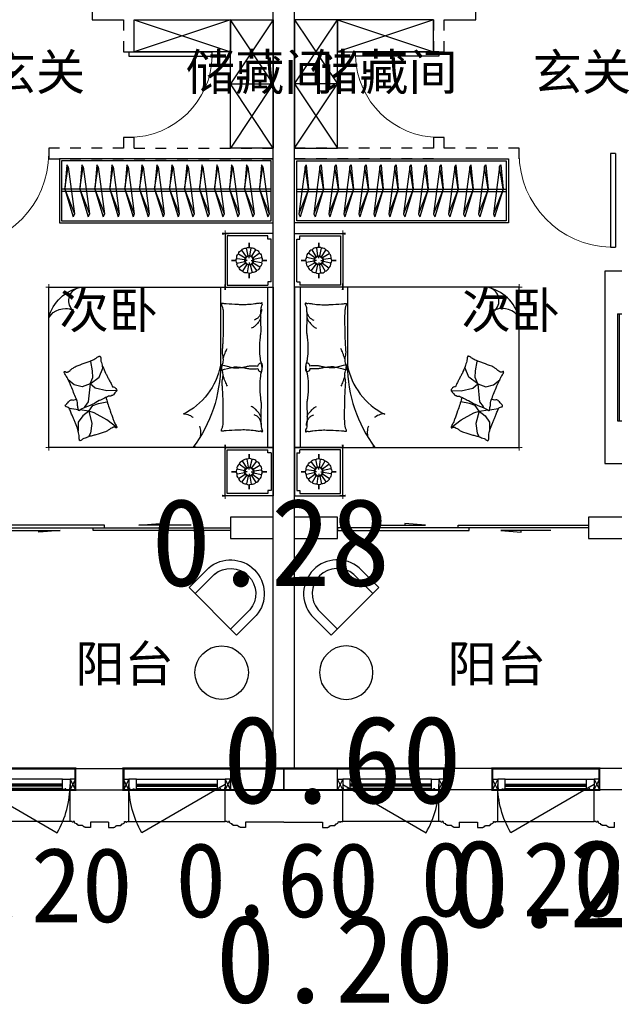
# Model space of a CAD drawing. Header units: millimetres. Extents: x 296296 to 297283, y 219875 to 220035.
# Tile 225 of 256: x 297169.6 to 297175.16, y 220000.78 to 220009.99. Entities that reach past the tile are written whole.
import ezdxf

# ---------------------------------------------------------------- set-up
doc = ezdxf.new("R2010")
doc.units = ezdxf.units.MM
for name, pattern in [('185洋房-中间套（报建版）-旧规$0$DASH', [0.35, 0.25, -0.1]), ('185洋房-中间套（报建版）-旧规$0$洋房户型$0$CONTINOUS', [0]), ('185洋房-中间套（报建版）-旧规$0$洋房户型$0$XU-140-SF-N1$0$DASH', [0.35, 0.25, -0.1]), ('185洋房-边套（报建版）-旧规$0$DASH', [0.35, 0.25, -0.1]), ('185洋房-边套（报建版）-旧规$0$洋房户型$0$CONTINOUS', [0]), ('185洋房-边套（报建版）-旧规$0$洋房户型$0$XU-140-SF-N1$0$DASH', [0.35, 0.25, -0.1]), ('CONTINOUS', [0])]:
    doc.linetypes.add(name, pattern=pattern)
doc.layers.add('$面积结果', color=7, linetype='Continuous')
doc.layers.add('面校面积', color=1, linetype='CONTINOUS', lineweight=0)
doc.layers.add('面积-基底-基底-1', color=11, linetype='Continuous', lineweight=0)
doc.styles.add('dw', font='simhei.ttf')
doc.styles.get("Standard").update_dxf_attribs({"font": 'arial.ttf'})

# ---------------------------------------------------------------- blocks, each defined once
blk = doc.blocks.new('4uyh5uj6kj67j75rykjtuk7tsik76ykj')
at = {"color": 253}
for s, p in [('玄关', (820494, 428000)), ('储藏间', (822357, 428000)), ('储藏间', (823518.8, 428000)), ('玄关', (825601.5, 428000)), ('次卧', (821174.9, 425774.5)), ('次卧', (824935.5, 425774.5)), ('阳台', (821324, 422470.5)), ('阳台', (824805, 422470.5))]:
    blk.add_text(s, height=337.59, dxfattribs=at).set_placement(p)
blk = doc.blocks.new('185洋房-中间套（报建版）-旧规$0$洋房户型$0$0627004614060755559669DADA558A$C1E567C63')
at = {"color": 253}
blk.add_circle((250, 250), 250, dxfattribs=at)
blk = doc.blocks.new('185洋房-中间套（报建版）-旧规$0$洋房户型$0$0627004614060755559669DADA558Desk_5_ICDA')
at = {"color": 253}
for p, q in [((0, 260.3), (0, 0)), ((80, 260.3), (80, 0)), ((549.2, 260.3), (549.2, 0)), ((629.2, 260.3), (629.2, 0)), ((629.2, 0), (0, 0))]:
    blk.add_line(p, q, dxfattribs=at)
for radius in [315.7, 235.7]:
    blk.add_arc((314.6, 234.3), radius, 4.71807, 175.27904, dxfattribs=at)
blk = doc.blocks.new('*U1163')
at = {"color": 253, "rotation": 44.99999999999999}
blk.add_blockref('185洋房-中间套（报建版）-旧规$0$洋房户型$0$0627004614060755559669DADA558Desk_5_ICDA', (1110.2, 500), dxfattribs=at)
at = {"color": 253, "ltscale": 500, "xscale": -1, "rotation": 90}
blk.add_blockref('185洋房-中间套（报建版）-旧规$0$洋房户型$0$0627004614060755559669DADA558A$C1E567C63', (1500, 400), dxfattribs=at)
blk = doc.blocks.new('*U1183')
at = {"color": 253}
for p, q in [((600, 150), (-600, 150)), ((-600, 150), (-600, -250)), ((-600, -250), (0, 150)), ((0, -250), (-600, 150)), ((0, 150), (0, -250)), ((0, 150), (0, -250)), ((0, -250), (600, 150)), ((600, -250), (0, 150)), ((600, -250), (600, 150)), ((-600, -250), (600, -250))]:
    blk.add_line(p, q, dxfattribs=at)
blk = doc.blocks.new('*U1184')
at = {"color": 253}
for p, q in [((450, 150), (-450, 150)), ((-450, 150), (-450, -150)), ((-450, 150), (450, -150)), ((450, 150), (-450, -150)), ((450, -150), (450, 150)), ((-450, -150), (450, -150))]:
    blk.add_line(p, q, dxfattribs=at)
blk = doc.blocks.new('*U1185')
at = {"color": 253}
for p, q in [((81.7, 1227.3), (31.1, 1227.3)), ((31.1, 1110), (31.1, 1227.3)), ((64.7, 1227.3), (64.7, 227.3)), ((81.7, 1227.3), (81.7, 227.3)), ((0, 1063.1), (31.1, 1110)), ((31.1, 344.6), (31.1, 1110)), ((0, 391.5), (0, 1063.1)), ((0, 391.5), (31.1, 344.6)), ((31.1, 227.3), (31.1, 344.6)), ((81.7, 227.3), (31.1, 227.3))]:
    blk.add_line(p, q, dxfattribs=at)
blk.add_lwpolyline([(200, -172.7), (0, -172.7), (0, 1627.3), (200, 1627.3)], close=True, dxfattribs=at)
blk = doc.blocks.new('185洋房-中间套（报建版）-旧规$0$洋房户型$0$11A$C643C1FD2')
at = {"color": 253}
for points in [[(28, 342.7, -0.263368), (0.1, 361.5, -0.494818), (9.2, 380.2, -0.049225), (26.9, 382, -0.036831), (50.5, 380.2, -0.031893), (88.5, 372.1, 0.035782), (122.4, 365.1, 0.032941), (212.1, 359.2, 0.026564), (323.3, 365.1, 0.017905), (360.8, 370.4, -0.033397), (381, 372.7, -0.03204), (418.1, 372, 0.018442), (482.4, 368.9, 0.010837), (547.2, 369.7, 0.014624), (595.1, 372.7, 0.111249), (617.7, 380, -0.153708), (634.6, 384, -0.076444), (642, 382.2, -0.215512), (643.9, 380.2, -0.585858), (641.3, 377.2, 0.363489), (636.4, 374.6, 0.191716), (636.4, 363, -0.129675), (638.3, 346.4, -0.01735), (635.3, 329.6, 0.019326), (632.7, 314.5, 0.018818), (626.1, 246.1, 0.021828), (625.2, 186.9, 0.006204), (626.5, 153.1, 0.001963), (632.7, 46.2, 0.028341), (636.9, 10, -0.117014), (636.4, 1.1, -0.36606), (635, 0.2, -0.03973), (621.4, 3, -0.048309), (607.7, 8.5, 0.062981), (597, 12.4, 0.04058), (573.6, 15.8, 0.014345), (506.9, 18, 0.005484), (381.4, 17.3, 0.007153), (285.3, 14.3, 0.008762), (242.7, 11.6, -0.008153), (197, 8.6, -0.06251), (139.9, 13, 0.078669), (94.3, 15.1, 0.047825), (71.9, 10.4, -0.034494), (41.1, 3, -0.023571), (15.8, 0, -0.510228), (14.9, 1.1), (22.4, 31.2), (43, 113.7, 0.073041), (45, 133.3, 0.023305), (39.3, 194.4, 0.018299), (35.2, 217.3, -0.01097), (27.9, 255.3, -0.042281), (24.9, 289.6, -0.027201), (27.9, 343)], [(501.9, 368.9, 0.027842), (478.1, 358.3, 0.048685), (465.5, 350.2, 0.023666), (437.6, 325.8, 0.031223), (418.6, 305.1, 0.046801), (413.5, 297.5, 0.023191), (405.5, 280.7)], [(583.8, 374.6, 0.088153), (549.3, 371, 0.088153), (518.1, 355.8, 0.077547), (496.5, 334.2, 0.077547), (482.4, 307)], [(118.4, 15.8, 0.009729), (145.7, 24.8, 0.009729), (172.6, 34.9, 0.007971), (194.3, 44, 0.007971), (215.8, 53.7)]]:
    blk.add_lwpolyline(points, format="xyb", dxfattribs=at)
blk = doc.blocks.new('185洋房-中间套（报建版）-旧规$0$洋房户型$0$11A$C5A527934')
at = {"color": 253}
for p, q in [((122.8, 492.3), (194, 398.8)), ((469.1, 493.2), (467.3, 399.6)), ((194, 398.8), (261.6, 281.4)), ((347, 320.5), (364.8, 400.5)), ((467.3, 399.6), (490.5, 289.8)), ((261.6, 281.4), (277.7, 231.7)), ((329.2, 269), (347, 320.5)), ((490.5, 289.8), (530.8, 243.4)), ((530.8, 243.4), (592.7, 326.9)), ((592.7, 326.9), (677.8, 361)), ((677.8, 361), (699.5, 357.9)), ((69.5, 247.7), (37.1, 229.6)), ((162, 260.1), (69.5, 247.7)), ((277.7, 231.7), (162, 260.1)), ((277.7, 231.7), (233.2, 174.8)), ((277.7, 231.7), (329.2, 269)), ((277.7, 231.7), (288.3, 147)), ((318.7, 193.9), (307.8, 186.1)), ((363.6, 226.4), (318.7, 193.9)), ((530.8, 243.4), (363.6, 226.4)), ((530.8, 243.4), (502.9, 169.1)), ((530.8, 243.4), (591.1, 268.1)), ((591.1, 268.1), (653.1, 265)), ((653.1, 265), (741.3, 249.6)), ((741.3, 249.6), (744.3, 243.8)), ((174.5, 132.1), (90.9, 132.1)), ((233.2, 174.8), (174.5, 132.1)), ((289.9, 133.7), (300.6, 48.6)), ((502.9, 169.1), (521.5, 94.8)), ((521.5, 94.8), (569.7, 38.5))]:
    blk.add_line(p, q, dxfattribs=at)
blk.add_lwpolyline([(405, 391.5, -0.025626), (394.6, 394, -0.0108), (278.2, 431.5, -0.00456), (199.4, 459.6, -0.01125), (167.9, 471.9, -0.069394), (150.9, 482, 0.079756), (136, 490.4, 0.106399), (122.8, 492.3, 0.328642), (119.2, 489.3, 0.299547), (121.3, 483.4, -0.189917), (126.3, 475.5, -0.033518), (127.3, 466.2, -0.075627), (126.9, 462.1, -0.053489), (124.2, 455.1, -0.017838), (113.3, 435.3, -0.038394), (97.8, 413.4, 0.059529), (88.5, 398.9, 0.035943), (79, 375.3, 0.011245), (55.9, 297.6, 0.006203), (46.6, 262, -0.010783), (41.1, 241.6, -0.019485), (37.1, 229.6, -0.005062), (19.4, 184.4, -0.101392), (4.4, 161.7, 0.223768), (0, 149.6, 0.25558), (2.8, 145.5, 0.081563), (16.9, 140.9, 0.071805), (32.3, 140.8, -0.069985), (48.1, 140.7, -0.03546), (101.7, 129, -0.029432), (163.8, 106.8, -0.001554), (193.8, 93.8, 0.00152), (224.5, 80.6, 0.004735), (256.2, 67.5, -0.00382), (295.6, 51.2, -0.296001), (315.3, 22.1, 0.649774), (334.6, 14, 0.02319), (338.7, 18.2, -0.0288), (342, 21.5, -0.005727), (347.9, 26.7, 0.004358), (355.7, 33.5, 0.027528), (371, 48.7, 0.046214), (378.7, 59, 0.194121), (381.2, 74, -0.133719), (382.3, 95.6, -0.005779), (389, 115.4, -0.008882)], format="xyb", dxfattribs=at)
blk.add_lwpolyline([(770.3, 299.1, 0.101392), (787, 320.6, -0.223768), (792.3, 332.3, -0.25558), (789.8, 336.7, -0.081563), (776.1, 342.3, -0.071805), (760.8, 343.6, 0.069985), (745, 344.9, 0.03546), (692.5, 360.6, 0.029432), (632.3, 387.6, 0.001554), (603.3, 402.8, -0.00152), (573.8, 418.3, -0.004735), (543.1, 433.8, 0.00382), (505.1, 453.1, 0.296001), (487.7, 483.6, 0.265444), (469.1, 493.2, -0.02319), (464.7, 489.3, 0.0288), (461.2, 486.3, 0.005727), (454.9, 481.5, -0.004358), (446.6, 475.3, -0.027528), (430.1, 461.4, -0.046214), (421.7, 451.7, -0.194121), (418, 436.9, 0.133719), (415.3, 415.4, 0.011505), (398.6, 377.3, 0.008882), (374.9, 328.9, 0.012426), (341.4, 267.4, -0.033612), (330, 244.1), (309.3, 193.4), (293.3, 154.3, 0.224341), (280.3, 142.3, -0.722772), (280.1, 134.4, -0.103513), (283.5, 133.9, 0.053465), (290, 133.7, 0.030109), (310.7, 129.5, -0.031436), (330.6, 125.5, -0.05324), (344.2, 125.2, 0.05518), (357.4, 124.8, 0.056271), (380.1, 118.8, 0.0108), (493.3, 72.6, 0.00456), (569.7, 38.5, 0.01125), (600.2, 23.8, 0.069394), (616.3, 12.5, -0.079756), (630.6, 2.9, -0.106399), (643.6, 0, -0.328642), (647.5, 2.8, -0.299547), (645.8, 8.8, 0.189917), (641.5, 17.1, 0.033518), (641.1, 26.4, 0.075627), (641.8, 30.4, 0.053489), (645, 37.3, 0.017838), (657.4, 56.2, 0.038394), (674.5, 76.8, -0.059529), (685, 90.5, -0.035943), (696.3, 113.3, -0.011245), (725.3, 189, -0.006203), (737.2, 223.8, 0.010783), (744.3, 243.8, 0.019485), (749.2, 255.4, 0.005062)], format="xyb", close=True, dxfattribs=at)
blk = doc.blocks.new('185洋房-中间套（报建版）-旧规$0$洋房户型$0$11cdx床头灯2.0')
at = {"color": 253}
for p, q in [((-22.4, 36.6), (-61.2, 100)), ((-6.7, 42.3), (-18.3, 115.8)), ((0, 122), (0, 164.8)), ((10, 41.7), (27.5, 114)), ((25.2, 34.7), (69, 94.8)), ((-122, 0), (-164.8, 0)), ((-41.7, 10), (-114, 27.5)), ((-34.7, 25.2), (-94.8, 69)), ((-19.5, 0), (-38.2, 0)), ((0, 19.5), (0, 38.2)), ((19.5, 0), (38.2, 0)), ((36.6, 22.4), (100, 61.2)), ((42.3, 6.7), (115.8, 18.3)), ((122, 0), (164.8, 0)), ((-42.3, -6.7), (-115.8, -18.3)), ((-36.6, -22.4), (-100, -61.2)), ((-25.2, -34.7), (-69, -94.8)), ((-27.3, -114.1), (-10, -41.7)), ((0, -19.5), (0, -38.2)), ((18.7, -113.9), (7, -42.3)), ((62.6, -99.2), (22.9, -36.2)), ((34.7, -25.2), (96, -67.3)), ((41.7, -10), (114.4, -25.8)), ((0, -122), (0, -164.8))]:
    blk.add_line(p, q, dxfattribs=at)
for points in [[(0, 164.8), (0, 122)], [(-164.8, 0), (-122, 0)], [(164.8, 0), (122.1, -1.7)], [(0, -164.8), (0, -122)]]:
    blk.add_lwpolyline(points, dxfattribs=at)
for radius in [42.9, 38.2]:
    blk.add_circle((0, 0), radius, dxfattribs=at)
for centre, start, end in [((-55.7, 60.3), 97.98094, 167.5445), ((-28.3, 77.1), 75.48094, 145.0445), ((3.3, 82), 52.98094, 122.5445), ((34.5, 74.5), 30.48094, 100.0445), ((60.3, 55.7), 7.98094, 77.5445), ((-82, 3.3), 142.98094, 212.5445), ((-74.5, 34.5), 120.48094, 190.0445), ((77.1, 28.3), 345.48094, 55.0445), ((82, -3.3), 322.98094, 32.5445), ((-77.1, -28.3), 165.48094, 235.0445), ((-60.3, -55.7), 187.98094, 257.5445), ((55.7, -60.3), 277.98094, 347.5445), ((74.5, -34.5), 300.48094, 10.0445), ((-34.5, -74.5), 210.48094, 280.0445), ((-3.3, -82), 232.98094, 302.5445), ((28.3, -77.1), 255.48094, 325.0445)]:
    blk.add_arc(centre, 40.1, start, end, dxfattribs=at)
blk = doc.blocks.new('*U1187')
at = {"color": 253}
for p, q in [((-750, 0), (-1200, 0)), ((-1200, 0), (-1200, -450)), ((-1200, 0), (1250, 0)), ((750, 0), (-750, 0)), ((-750, 0), (-750, -2100)), ((-750, -450), (-750, 0)), ((750, -2100), (750, 0)), ((750, -450), (750, 0)), ((750, 0), (1250, 0)), ((1250, 0), (1250, -450)), ((-1180, -50), (-1180, -430)), ((-770, -430), (-770, -50)), ((750, -52.4), (-750, -52.4)), ((770, -430), (770, -50)), ((1230, -50), (1230, -430)), ((-1200, -450), (-750, -450)), ((-1180, -430), (-770, -430)), ((1250, -450), (750, -450)), ((1230, -430), (770, -430)), ((-750, -2100), (750, -2100))]:
    blk.add_line(p, q, dxfattribs=at)
at = {"color": 253, "linetype": '185洋房-中间套（报建版）-旧规$0$洋房户型$0$CONTINOUS', "ltscale": 2.5}
blk.add_line((750, -494.1), (20.4, -493.7), dxfattribs=at)
at = {"color": 253}
for points in [[(-1150, -20), (-1150, -50), (-1180, -50)], [(-800, -20), (-1150, -20)], [(-800, -20), (-800, -50), (-770, -50)], [(800, -20), (800, -50), (770, -50)], [(800, -20), (1200, -20)], [(1200, -20), (1200, -50), (1230, -50)]]:
    blk.add_lwpolyline(points, dxfattribs=at)
for points in [[(-1200, -332.6, 0, 18, 0), (-1200, -478.5, 10, 10, 0)], [(-750, -349.7, 0, 10, 0), (-750, -477.7, 10, 10, 0)], [(750, -349.7, 0, 10, 0), (750, -477.7, 10, 10, 0)], [(1250, -332.6, 0, 18, 0), (1250, -478.5, 10, 10, 0)], [(-1230.6, -450, 10, 0, 0), (-1052.9, -450, 10, 10, 0)], [(-723.3, -450, 18, 0, 0), (-882.5, -450, 10, 10, 0)], [(723.3, -450, 18, 0, 0), (882.5, -450, 10, 10, 0)], [(1280.6, -450, 10, 0, 0), (1102.9, -450, 10, 10, 0)], [(518.5, -1859, 10, 0, 0.374242), (684.4, -1895.4, 10, 10, -2.21586)], [(536.1, -1863.7, 10, 0, -0.177019), (543.3, -1995.7, 10, 10, 2.21586)], [(-750, -2005.4, 0, 10, 0), (-750, -2130, 10, 10, 0)], [(750, -1958.5, 0, 10, 0), (750, -2130, 10, 10, 0)], [(-508.3, -2100, 0, 10, 0), (-780, -2100, 10, 10, 0)], [(625.4, -2100, 0, 10, 0), (780, -2100, 10, 10, 0)]]:
    blk.add_lwpolyline(points, format="xyseb", dxfattribs=at)
at = {"color": 253, "linetype": '185洋房-中间套（报建版）-旧规$0$洋房户型$0$CONTINOUS', "ltscale": 2.5}
for centre, radius, start, end in [((21.1, -1775.7), 1282, 90.03486, 126.97703), ((139.4, -1124.5), 642, 100.68461, 154.07892), ((365.9, -1720.7), 391.6, 284.35656, 348.69827), ((623.9, -1781.8), 129.7, 228.54501, 346.43867), ((369.2, -1944.9), 181.3, 301.18333, 22.20619)]:
    blk.add_arc(centre, radius, start, end, dxfattribs=at)
at = {"color": 253, "linetype": '185洋房-中间套（报建版）-旧规$0$洋房户型$0$XU-140-SF-N1$0$DASH', "ltscale": 2.5}
blk.add_arc((-607.9, -855.2), 175.9, 5.18841, 143.87868, dxfattribs=at)
at = {"color": 253, "xscale": -1}
for name, p in [('185洋房-中间套（报建版）-旧规$0$洋房户型$0$11cdx床头灯2.0', (-975, -225)), ('185洋房-中间套（报建版）-旧规$0$洋房户型$0$11A$C643C1FD2', (39.7, -485.7))]:
    blk.add_blockref(name, p, dxfattribs=at)
at = {"color": 253}
for name, p in [('185洋房-中间套（报建版）-旧规$0$洋房户型$0$11cdx床头灯2.0', (1000, -225)), ('185洋房-中间套（报建版）-旧规$0$洋房户型$0$11A$C643C1FD2', (-39.7, -485.7)), ('185洋房-中间套（报建版）-旧规$0$洋房户型$0$11A$C5A527934', (-685.6, -1956.2))]:
    blk.add_blockref(name, p, dxfattribs=at)
blk = doc.blocks.new('185洋房-中间套（报建版）-旧规$0$洋房户型$0$11A$C17570B11')
at = {"color": 253}
for p, q in [((0, 0), (-211, -32.5)), ((0, 0), (228.5, -89.9)), ((-211, -32.5), (-229.8, -20.5)), ((-211, -32.5), (228.5, -89.9)), ((228.5, -89.9), (259.1, -78.9))]:
    blk.add_line(p, q, dxfattribs=at)
blk.add_lwpolyline([(-229.8, -20.5), (0, 0), (259.1, -78.9)], dxfattribs=at)
blk = doc.blocks.new('*U1157')
at = {"color": 253}
for points in [[(50, 0), (2050, 0), (2050, -600), (50, -600)], [(70, -20), (2030, -20), (2030, -580), (70, -580)]]:
    blk.add_lwpolyline(points, close=True, dxfattribs=at)
for points in [[(70, -285.3), (2030, -285.3)], [(70, -305.3), (2030, -305.3)]]:
    blk.add_lwpolyline(points, dxfattribs=at)
at = {"color": 253, "rotation": 270}
for p in [(179.6, -285.1), (319.6, -285.1), (459.6, -285.1), (599.6, -285.1), (739.6, -285.1), (879.6, -285.1), (1019.6, -285.1), (1159.6, -285.1), (1299.6, -285.1), (1439.6, -285.1), (1579.6, -285.1), (1719.6, -285.1), (1859.6, -285.1), (1999.6, -285.1)]:
    blk.add_blockref('185洋房-中间套（报建版）-旧规$0$洋房户型$0$11A$C17570B11', p, dxfattribs=at)
blk = doc.blocks.new('185洋房-中间套（报建版）-旧规$0$洋房户型$0$$DORLIB2D$00000131')
at = {"color": 253, "lineweight": -2}
for p, q in [((0.15, 0.125), (0.2319, 0.1973)), ((0.2319, 0.1973), (0.2319, 0.125)), ((-0.5, 0.125), (-0.5, 0)), ((0.0192, 0.125), (-0.5, 0.125)), ((0.0192, 0), (0.0192, 0.125)), ((0.35, 0.125), (0.15, 0.125)), ((-0.5, 0), (0.0192, 0)), ((-0.024, 0), (0.5, 0)), ((-0.024, -0.125), (-0.024, 0)), ((0.5, 0), (0.5, -0.125)), ((-0.35, -0.125), (-0.15, -0.125)), ((-0.2319, -0.1973), (-0.2319, -0.125)), ((-0.15, -0.125), (-0.2319, -0.1973)), ((0.5, -0.125), (-0.024, -0.125))]:
    blk.add_line(p, q, dxfattribs=at)
blk = doc.blocks.new('185洋房-中间套（报建版）-旧规$0$洋房户型$0$$DorLib2D$00000001')
at = {"color": 253}
for p, q in [((0.45, 0.975), (0.5, 0.975)), ((0.45, 0), (0.45, 0.975)), ((0.5, 0), (0.5, 0.975)), ((0.5, 0), (0.45, 0))]:
    blk.add_line(p, q, dxfattribs=at)
at = {"color": 253, "lineweight": 13}
blk.add_arc((0.475, 0), 0.975, 91.4693, 180, dxfattribs=at)
blk = doc.blocks.new('185洋房-中间套（报建版）-旧规')
at = {"color": 253, "linetype": 'Continuous'}
for p, q in [((16000, 5900), (16000, 7300)), ((17894, 7100), (17894, 7300)), ((17500, 7100), (16200, 7100)), ((16200, 5900), (16200, 7100)), ((17600, 7100), (17894, 7100)), ((16000, 2350), (16000, 5900)), ((16200, 2450), (16200, 5800)), ((16600, 2450), (16200, 2450)), ((16600, 2250), (16600, 2450)), ((19300, 2450), (18950, 2450)), ((18950, 2450), (18950, 2250)), ((16000, 100), (16000, 2350)), ((16200, 100), (16200, 2250)), ((16200, 2250), (16600, 2250)), ((18950, 2250), (19300, 2250)), ((16000, 100), (16200, 100))]:
    blk.add_line(p, q, dxfattribs=at)
at = {"color": 253, "linetype": '185洋房-中间套（报建版）-旧规$0$DASH'}
for p, q in [((17500, 7100), (17500, 6800)), ((17600, 6800), (17600, 7100)), ((17500, 6800), (17600, 6800)), ((17600, 6000), (17500, 6000)), ((17500, 6000), (17500, 5900)), ((17600, 5900), (17600, 6000)), ((17500, 5900), (16200, 5900)), ((18300, 5900), (17600, 5900)), ((18300, 5800), (18300, 5900)), ((17500, 5800), (16200, 5800)), ((17500, 5800), (18300, 5800))]:
    blk.add_line(p, q, dxfattribs=at)
at = {"color": 253}
for name, p, rotation in [('*U1183', (16450, 6500), 270), ('*U1157', (16150, 5800), 359.9999629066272), ('*U1187', (16200, 3850), 89.99996290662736)]:
    blk.add_blockref(name, p, dxfattribs=dict(at, rotation=rotation))
blk.add_blockref('*U1184', (17050, 6950), dxfattribs=at)
for name, p, xscale, yscale, zscale, rotation in [('185洋房-中间套（报建版）-旧规$0$洋房户型$0$$DorLib2D$00000001', (17550, 6400), 800, 800, 100, 89.99998361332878), ('185洋房-中间套（报建版）-旧规$0$洋房户型$0$$DorLib2D$00000001', (18750, 5850), -900, 900, 100, 179.9999999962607), ('185洋房-中间套（报建版）-旧规$0$洋房户型$0$$DORLIB2D$00000131', (17775, 2350), 2350, -200, 200, 180)]:
    blk.add_blockref(name, p, dxfattribs=dict(at, xscale=xscale, yscale=yscale, zscale=zscale, rotation=rotation))
at = {"color": 253, "xscale": -1}
blk.add_blockref('*U1185', (19300, 3122.7), dxfattribs=at)
at = {"color": 253, "extrusion": (0, 0, -1), "xscale": -1, "zscale": -1, "rotation": 359.9998733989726}
blk.add_blockref('*U1163', (-15432.8, 846.9), dxfattribs=at)
blk = doc.blocks.new('185洋房-边套（报建版）-旧规$0$洋房户型$0$0627004614060755559669DADA558A$C1E567C63')
at = {"color": 253}
blk.add_circle((250, 250), 250, dxfattribs=at)
blk = doc.blocks.new('185洋房-边套（报建版）-旧规$0$洋房户型$0$0627004614060755559669DADA558Desk_5_ICDA')
at = {"color": 253}
for p, q in [((0, 260.3), (0, 0)), ((80, 260.3), (80, 0)), ((549.2, 260.3), (549.2, 0)), ((629.2, 260.3), (629.2, 0)), ((629.2, 0), (0, 0))]:
    blk.add_line(p, q, dxfattribs=at)
for radius in [315.7, 235.7]:
    blk.add_arc((314.6, 234.3), radius, 4.71807, 175.27904, dxfattribs=at)
blk = doc.blocks.new('*U1110')
at = {"color": 253, "rotation": 44.99999999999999}
blk.add_blockref('185洋房-边套（报建版）-旧规$0$洋房户型$0$0627004614060755559669DADA558Desk_5_ICDA', (1110.2, 500), dxfattribs=at)
at = {"color": 253, "ltscale": 500, "xscale": -1, "rotation": 90}
blk.add_blockref('185洋房-边套（报建版）-旧规$0$洋房户型$0$0627004614060755559669DADA558A$C1E567C63', (1500, 400), dxfattribs=at)
blk = doc.blocks.new('*U1130')
at = {"color": 253}
for p, q in [((600, 150), (-600, 150)), ((-600, 150), (-600, -250)), ((-600, -250), (0, 150)), ((0, -250), (-600, 150)), ((0, 150), (0, -250)), ((0, 150), (0, -250)), ((0, -250), (600, 150)), ((600, -250), (0, 150)), ((600, -250), (600, 150)), ((-600, -250), (600, -250))]:
    blk.add_line(p, q, dxfattribs=at)
blk = doc.blocks.new('*U1131')
at = {"color": 253}
for p, q in [((450, 150), (-450, 150)), ((-450, 150), (-450, -150)), ((-450, 150), (450, -150)), ((450, 150), (-450, -150)), ((450, -150), (450, 150)), ((-450, -150), (450, -150))]:
    blk.add_line(p, q, dxfattribs=at)
blk = doc.blocks.new('185洋房-边套（报建版）-旧规$0$洋房户型$0$11A$C643C1FD2')
at = {"color": 253}
for points in [[(28, 342.7, -0.263368), (0.1, 361.5, -0.494818), (9.2, 380.2, -0.049225), (26.9, 382, -0.036831), (50.5, 380.2, -0.031893), (88.5, 372.1, 0.035782), (122.4, 365.1, 0.032941), (212.1, 359.2, 0.026564), (323.3, 365.1, 0.017905), (360.8, 370.4, -0.033397), (381, 372.7, -0.03204), (418.1, 372, 0.018442), (482.4, 368.9, 0.010837), (547.2, 369.7, 0.014624), (595.1, 372.7, 0.111249), (617.7, 380, -0.153708), (634.6, 384, -0.076444), (642, 382.2, -0.215512), (643.9, 380.2, -0.585858), (641.3, 377.2, 0.363489), (636.4, 374.6, 0.191716), (636.4, 363, -0.129675), (638.3, 346.4, -0.01735), (635.3, 329.6, 0.019326), (632.7, 314.5, 0.018818), (626.1, 246.1, 0.021828), (625.2, 186.9, 0.006204), (626.5, 153.1, 0.001963), (632.7, 46.2, 0.028341), (636.9, 10, -0.117014), (636.4, 1.1, -0.36606), (635, 0.2, -0.03973), (621.4, 3, -0.048309), (607.7, 8.5, 0.062981), (597, 12.4, 0.04058), (573.6, 15.8, 0.014345), (506.9, 18, 0.005484), (381.4, 17.3, 0.007153), (285.3, 14.3, 0.008762), (242.7, 11.6, -0.008153), (197, 8.6, -0.06251), (139.9, 13, 0.078669), (94.3, 15.1, 0.047825), (71.9, 10.4, -0.034494), (41.1, 3, -0.023571), (15.8, 0, -0.510228), (14.9, 1.1), (22.4, 31.2), (43, 113.7, 0.073041), (45, 133.3, 0.023305), (39.3, 194.4, 0.018299), (35.2, 217.3, -0.01097), (27.9, 255.3, -0.042281), (24.9, 289.6, -0.027201), (27.9, 343)], [(501.9, 368.9, 0.027842), (478.1, 358.3, 0.048685), (465.5, 350.2, 0.023666), (437.6, 325.8, 0.031223), (418.6, 305.1, 0.046801), (413.5, 297.5, 0.023191), (405.5, 280.7)], [(583.8, 374.6, 0.088153), (549.3, 371, 0.088153), (518.1, 355.8, 0.077547), (496.5, 334.2, 0.077547), (482.4, 307)], [(118.4, 15.8, 0.009729), (145.7, 24.8, 0.009729), (172.6, 34.9, 0.007971), (194.3, 44, 0.007971), (215.8, 53.7)]]:
    blk.add_lwpolyline(points, format="xyb", dxfattribs=at)
blk = doc.blocks.new('185洋房-边套（报建版）-旧规$0$洋房户型$0$11A$C5A527934')
at = {"color": 253}
for p, q in [((122.8, 492.3), (194, 398.8)), ((469.1, 493.2), (467.3, 399.6)), ((194, 398.8), (261.6, 281.4)), ((347, 320.5), (364.8, 400.5)), ((467.3, 399.6), (490.5, 289.8)), ((261.6, 281.4), (277.7, 231.7)), ((329.2, 269), (347, 320.5)), ((490.5, 289.8), (530.8, 243.4)), ((530.8, 243.4), (592.7, 326.9)), ((592.7, 326.9), (677.8, 361)), ((677.8, 361), (699.5, 357.9)), ((69.5, 247.7), (37.1, 229.6)), ((162, 260.1), (69.5, 247.7)), ((277.7, 231.7), (162, 260.1)), ((277.7, 231.7), (233.2, 174.8)), ((277.7, 231.7), (329.2, 269)), ((277.7, 231.7), (288.3, 147)), ((318.7, 193.9), (307.8, 186.1)), ((363.6, 226.4), (318.7, 193.9)), ((530.8, 243.4), (363.6, 226.4)), ((530.8, 243.4), (502.9, 169.1)), ((530.8, 243.4), (591.1, 268.1)), ((591.1, 268.1), (653.1, 265)), ((653.1, 265), (741.3, 249.6)), ((741.3, 249.6), (744.3, 243.8)), ((174.5, 132.1), (90.9, 132.1)), ((233.2, 174.8), (174.5, 132.1)), ((289.9, 133.7), (300.6, 48.6)), ((502.9, 169.1), (521.5, 94.8)), ((521.5, 94.8), (569.7, 38.5))]:
    blk.add_line(p, q, dxfattribs=at)
blk.add_lwpolyline([(405, 391.5, -0.025626), (394.6, 394, -0.0108), (278.2, 431.5, -0.00456), (199.4, 459.6, -0.01125), (167.9, 471.9, -0.069394), (150.9, 482, 0.079756), (136, 490.4, 0.106399), (122.8, 492.3, 0.328642), (119.2, 489.3, 0.299547), (121.3, 483.4, -0.189917), (126.3, 475.5, -0.033518), (127.3, 466.2, -0.075627), (126.9, 462.1, -0.053489), (124.2, 455.1, -0.017838), (113.3, 435.3, -0.038394), (97.8, 413.4, 0.059529), (88.5, 398.9, 0.035943), (79, 375.3, 0.011245), (55.9, 297.6, 0.006203), (46.6, 262, -0.010783), (41.1, 241.6, -0.019485), (37.1, 229.6, -0.005062), (19.4, 184.4, -0.101392), (4.4, 161.7, 0.223768), (0, 149.6, 0.25558), (2.8, 145.5, 0.081563), (16.9, 140.9, 0.071805), (32.3, 140.8, -0.069985), (48.1, 140.7, -0.03546), (101.7, 129, -0.029432), (163.8, 106.8, -0.001554), (193.8, 93.8, 0.00152), (224.5, 80.6, 0.004735), (256.2, 67.5, -0.00382), (295.6, 51.2, -0.296001), (315.3, 22.1, 0.649774), (334.6, 14, 0.02319), (338.7, 18.2, -0.0288), (342, 21.5, -0.005727), (347.9, 26.7, 0.004358), (355.7, 33.5, 0.027528), (371, 48.7, 0.046214), (378.7, 59, 0.194121), (381.2, 74, -0.133719), (382.3, 95.6, -0.005779), (389, 115.4, -0.008882)], format="xyb", dxfattribs=at)
blk.add_lwpolyline([(770.3, 299.1, 0.101392), (787, 320.6, -0.223768), (792.3, 332.3, -0.25558), (789.8, 336.7, -0.081563), (776.1, 342.3, -0.071805), (760.8, 343.6, 0.069985), (745, 344.9, 0.03546), (692.5, 360.6, 0.029432), (632.3, 387.6, 0.001554), (603.3, 402.8, -0.00152), (573.8, 418.3, -0.004735), (543.1, 433.8, 0.00382), (505.1, 453.1, 0.296001), (487.7, 483.6, 0.265444), (469.1, 493.2, -0.02319), (464.7, 489.3, 0.0288), (461.2, 486.3, 0.005727), (454.9, 481.5, -0.004358), (446.6, 475.3, -0.027528), (430.1, 461.4, -0.046214), (421.7, 451.7, -0.194121), (418, 436.9, 0.133719), (415.3, 415.4, 0.011505), (398.6, 377.3, 0.008882), (374.9, 328.9, 0.012426), (341.4, 267.4, -0.033612), (330, 244.1), (309.3, 193.4), (293.3, 154.3, 0.224341), (280.3, 142.3, -0.722772), (280.1, 134.4, -0.103513), (283.5, 133.9, 0.053465), (290, 133.7, 0.030109), (310.7, 129.5, -0.031436), (330.6, 125.5, -0.05324), (344.2, 125.2, 0.05518), (357.4, 124.8, 0.056271), (380.1, 118.8, 0.0108), (493.3, 72.6, 0.00456), (569.7, 38.5, 0.01125), (600.2, 23.8, 0.069394), (616.3, 12.5, -0.079756), (630.6, 2.9, -0.106399), (643.6, 0, -0.328642), (647.5, 2.8, -0.299547), (645.8, 8.8, 0.189917), (641.5, 17.1, 0.033518), (641.1, 26.4, 0.075627), (641.8, 30.4, 0.053489), (645, 37.3, 0.017838), (657.4, 56.2, 0.038394), (674.5, 76.8, -0.059529), (685, 90.5, -0.035943), (696.3, 113.3, -0.011245), (725.3, 189, -0.006203), (737.2, 223.8, 0.010783), (744.3, 243.8, 0.019485), (749.2, 255.4, 0.005062)], format="xyb", close=True, dxfattribs=at)
blk = doc.blocks.new('185洋房-边套（报建版）-旧规$0$洋房户型$0$11cdx床头灯2.0')
at = {"color": 253}
for p, q in [((-22.4, 36.6), (-61.2, 100)), ((-6.7, 42.3), (-18.3, 115.8)), ((0, 122), (0, 164.8)), ((10, 41.7), (27.5, 114)), ((25.2, 34.7), (69, 94.8)), ((-122, 0), (-164.8, 0)), ((-41.7, 10), (-114, 27.5)), ((-34.7, 25.2), (-94.8, 69)), ((-19.5, 0), (-38.2, 0)), ((0, 19.5), (0, 38.2)), ((19.5, 0), (38.2, 0)), ((36.6, 22.4), (100, 61.2)), ((42.3, 6.7), (115.8, 18.3)), ((122, 0), (164.8, 0)), ((-42.3, -6.7), (-115.8, -18.3)), ((-36.6, -22.4), (-100, -61.2)), ((-25.2, -34.7), (-69, -94.8)), ((-27.3, -114.1), (-10, -41.7)), ((0, -19.5), (0, -38.2)), ((18.7, -113.9), (7, -42.3)), ((62.6, -99.2), (22.9, -36.2)), ((34.7, -25.2), (96, -67.3)), ((41.7, -10), (114.4, -25.8)), ((0, -122), (0, -164.8))]:
    blk.add_line(p, q, dxfattribs=at)
for points in [[(0, 164.8), (0, 122)], [(-164.8, 0), (-122, 0)], [(164.8, 0), (122.1, -1.7)], [(0, -164.8), (0, -122)]]:
    blk.add_lwpolyline(points, dxfattribs=at)
for radius in [42.9, 38.2]:
    blk.add_circle((0, 0), radius, dxfattribs=at)
for centre, start, end in [((-55.7, 60.3), 97.98094, 167.5445), ((-28.3, 77.1), 75.48094, 145.0445), ((3.3, 82), 52.98094, 122.5445), ((34.5, 74.5), 30.48094, 100.0445), ((60.3, 55.7), 7.98094, 77.5445), ((-82, 3.3), 142.98094, 212.5445), ((-74.5, 34.5), 120.48094, 190.0445), ((77.1, 28.3), 345.48094, 55.0445), ((82, -3.3), 322.98094, 32.5445), ((-77.1, -28.3), 165.48094, 235.0445), ((-60.3, -55.7), 187.98094, 257.5445), ((55.7, -60.3), 277.98094, 347.5445), ((74.5, -34.5), 300.48094, 10.0445), ((-34.5, -74.5), 210.48094, 280.0445), ((-3.3, -82), 232.98094, 302.5445), ((28.3, -77.1), 255.48094, 325.0445)]:
    blk.add_arc(centre, 40.1, start, end, dxfattribs=at)
blk = doc.blocks.new('*U1132')
at = {"color": 253}
for p, q in [((-750, 0), (-1200, 0)), ((-1200, 0), (-1200, -450)), ((-1200, 0), (1250, 0)), ((750, 0), (-750, 0)), ((-750, 0), (-750, -2100)), ((-750, -450), (-750, 0)), ((750, -2100), (750, 0)), ((750, -450), (750, 0)), ((750, 0), (1250, 0)), ((1250, 0), (1250, -450)), ((-1180, -50), (-1180, -430)), ((-770, -430), (-770, -50)), ((750, -52.4), (-750, -52.4)), ((770, -430), (770, -50)), ((1230, -50), (1230, -430)), ((-1200, -450), (-750, -450)), ((-1180, -430), (-770, -430)), ((1250, -450), (750, -450)), ((1230, -430), (770, -430)), ((-750, -2100), (750, -2100))]:
    blk.add_line(p, q, dxfattribs=at)
at = {"color": 253, "linetype": '185洋房-边套（报建版）-旧规$0$洋房户型$0$CONTINOUS', "ltscale": 2.5}
blk.add_line((750, -494.1), (20.4, -493.7), dxfattribs=at)
at = {"color": 253}
for points in [[(-1150, -20), (-1150, -50), (-1180, -50)], [(-800, -20), (-1150, -20)], [(-800, -20), (-800, -50), (-770, -50)], [(800, -20), (800, -50), (770, -50)], [(800, -20), (1200, -20)], [(1200, -20), (1200, -50), (1230, -50)]]:
    blk.add_lwpolyline(points, dxfattribs=at)
for points in [[(-1200, -332.6, 0, 18, 0), (-1200, -478.5, 10, 10, 0)], [(-750, -349.7, 0, 10, 0), (-750, -477.7, 10, 10, 0)], [(750, -349.7, 0, 10, 0), (750, -477.7, 10, 10, 0)], [(1250, -332.6, 0, 18, 0), (1250, -478.5, 10, 10, 0)], [(-1230.6, -450, 10, 0, 0), (-1052.9, -450, 10, 10, 0)], [(-723.3, -450, 18, 0, 0), (-882.5, -450, 10, 10, 0)], [(723.3, -450, 18, 0, 0), (882.5, -450, 10, 10, 0)], [(1280.6, -450, 10, 0, 0), (1102.9, -450, 10, 10, 0)], [(518.5, -1859, 10, 0, 0.374242), (684.4, -1895.4, 10, 10, -2.21586)], [(536.1, -1863.7, 10, 0, -0.177019), (543.3, -1995.7, 10, 10, 2.21586)], [(-750, -2005.4, 0, 10, 0), (-750, -2130, 10, 10, 0)], [(750, -1958.5, 0, 10, 0), (750, -2130, 10, 10, 0)], [(-508.3, -2100, 0, 10, 0), (-780, -2100, 10, 10, 0)], [(625.4, -2100, 0, 10, 0), (780, -2100, 10, 10, 0)]]:
    blk.add_lwpolyline(points, format="xyseb", dxfattribs=at)
at = {"color": 253, "linetype": '185洋房-边套（报建版）-旧规$0$洋房户型$0$CONTINOUS', "ltscale": 2.5}
for centre, radius, start, end in [((21.1, -1775.7), 1282, 90.03486, 126.97703), ((139.4, -1124.5), 642, 100.68461, 154.07892), ((365.9, -1720.7), 391.6, 284.35656, 348.69827), ((623.9, -1781.8), 129.7, 228.54501, 346.43867), ((369.2, -1944.9), 181.3, 301.18333, 22.20619)]:
    blk.add_arc(centre, radius, start, end, dxfattribs=at)
at = {"color": 253, "linetype": '185洋房-边套（报建版）-旧规$0$洋房户型$0$XU-140-SF-N1$0$DASH', "ltscale": 2.5}
blk.add_arc((-607.9, -855.2), 175.9, 5.18841, 143.87868, dxfattribs=at)
at = {"color": 253, "xscale": -1}
for name, p in [('185洋房-边套（报建版）-旧规$0$洋房户型$0$11cdx床头灯2.0', (-975, -225)), ('185洋房-边套（报建版）-旧规$0$洋房户型$0$11A$C643C1FD2', (39.7, -485.7))]:
    blk.add_blockref(name, p, dxfattribs=at)
at = {"color": 253}
for name, p in [('185洋房-边套（报建版）-旧规$0$洋房户型$0$11cdx床头灯2.0', (1000, -225)), ('185洋房-边套（报建版）-旧规$0$洋房户型$0$11A$C643C1FD2', (-39.7, -485.7)), ('185洋房-边套（报建版）-旧规$0$洋房户型$0$11A$C5A527934', (-685.6, -1956.2))]:
    blk.add_blockref(name, p, dxfattribs=at)
blk = doc.blocks.new('185洋房-边套（报建版）-旧规$0$洋房户型$0$11A$C17570B11')
at = {"color": 253}
for p, q in [((0, 0), (-211, -32.5)), ((0, 0), (228.5, -89.9)), ((-211, -32.5), (-229.8, -20.5)), ((-211, -32.5), (228.5, -89.9)), ((228.5, -89.9), (259.1, -78.9))]:
    blk.add_line(p, q, dxfattribs=at)
blk.add_lwpolyline([(-229.8, -20.5), (0, 0), (259.1, -78.9)], dxfattribs=at)
blk = doc.blocks.new('*U1090')
at = {"color": 253}
for points in [[(50, 0), (2050, 0), (2050, -600), (50, -600)], [(70, -20), (2030, -20), (2030, -580), (70, -580)]]:
    blk.add_lwpolyline(points, close=True, dxfattribs=at)
for points in [[(70, -285.3), (2030, -285.3)], [(70, -305.3), (2030, -305.3)]]:
    blk.add_lwpolyline(points, dxfattribs=at)
at = {"color": 253, "rotation": 270}
for p in [(179.6, -285.1), (319.6, -285.1), (459.6, -285.1), (599.6, -285.1), (739.6, -285.1), (879.6, -285.1), (1019.6, -285.1), (1159.6, -285.1), (1299.6, -285.1), (1439.6, -285.1), (1579.6, -285.1), (1719.6, -285.1), (1859.6, -285.1), (1999.6, -285.1)]:
    blk.add_blockref('185洋房-边套（报建版）-旧规$0$洋房户型$0$11A$C17570B11', p, dxfattribs=at)
blk = doc.blocks.new('185洋房-边套（报建版）-旧规$0$洋房户型$0$$DORLIB2D$00000131')
at = {"color": 253, "lineweight": -2}
for p, q in [((0.15, 0.125), (0.2319, 0.1973)), ((0.2319, 0.1973), (0.2319, 0.125)), ((-0.5, 0.125), (-0.5, 0)), ((0.0192, 0.125), (-0.5, 0.125)), ((0.0192, 0), (0.0192, 0.125)), ((0.35, 0.125), (0.15, 0.125)), ((-0.5, 0), (0.0192, 0)), ((-0.024, 0), (0.5, 0)), ((-0.024, -0.125), (-0.024, 0)), ((0.5, 0), (0.5, -0.125)), ((-0.35, -0.125), (-0.15, -0.125)), ((-0.2319, -0.1973), (-0.2319, -0.125)), ((-0.15, -0.125), (-0.2319, -0.1973)), ((0.5, -0.125), (-0.024, -0.125))]:
    blk.add_line(p, q, dxfattribs=at)
blk = doc.blocks.new('185洋房-边套（报建版）-旧规$0$洋房户型$0$$DorLib2D$00000001')
at = {"color": 253}
for p, q in [((0.45, 0.975), (0.5, 0.975)), ((0.45, 0), (0.45, 0.975)), ((0.5, 0), (0.5, 0.975)), ((0.5, 0), (0.45, 0))]:
    blk.add_line(p, q, dxfattribs=at)
at = {"color": 253, "lineweight": 13}
blk.add_arc((0.475, 0), 0.975, 91.4693, 180, dxfattribs=at)
blk = doc.blocks.new('185洋房-边套（报建版）-旧规')
at = {"color": 253, "linetype": 'Continuous'}
for p, q in [((14306, 7300), (14306, 7100)), ((16200, 5900), (16200, 7300)), ((14306, 7100), (14600, 7100)), ((14700, 7100), (16000, 7100)), ((16000, 5900), (16000, 7100)), ((16200, 2350), (16200, 5900)), ((16000, 2450), (16000, 5800)), ((16000, 2450), (15600, 2450)), ((15600, 2450), (15600, 2250)), ((16200, 100), (16200, 2350)), ((15600, 2250), (16000, 2250)), ((16000, 100), (16000, 2250)), ((16000, 100), (16200, 100))]:
    blk.add_line(p, q, dxfattribs=at)
at = {"color": 253, "linetype": '185洋房-边套（报建版）-旧规$0$DASH'}
for p, q in [((14600, 7100), (14600, 6800)), ((14700, 6800), (14700, 7100)), ((14600, 6800), (14700, 6800)), ((14700, 6000), (14600, 6000)), ((14600, 6000), (14600, 5900)), ((14700, 5900), (14700, 6000)), ((14600, 5900), (13900, 5900)), ((13900, 5900), (13900, 5800)), ((14700, 5900), (16000, 5900)), ((13900, 5800), (14700, 5800)), ((14700, 5800), (16000, 5800))]:
    blk.add_line(p, q, dxfattribs=at)
at = {"color": 253, "xscale": -1}
blk.add_blockref('*U1131', (15150, 6950), dxfattribs=at)
for name, p, rotation in [('*U1130', (15750, 6500), 90), ('*U1090', (16050, 5800), 3.70933726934e-05), ('*U1132', (16000, 3850), 270.0000370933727)]:
    blk.add_blockref(name, p, dxfattribs=dict(at, rotation=rotation))
at = {"color": 253, "zscale": 100}
for p, xscale, yscale, rotation in [((14650, 6400), 800, -800, 90), ((13450, 5850), -900, -900, 3.7393234e-09)]:
    blk.add_blockref('185洋房-边套（报建版）-旧规$0$洋房户型$0$$DorLib2D$00000001', p, dxfattribs=dict(at, xscale=xscale, yscale=yscale, rotation=rotation))
at = {"color": 253, "xscale": 2450, "yscale": 200, "zscale": 200}
blk.add_blockref('185洋房-边套（报建版）-旧规$0$洋房户型$0$$DORLIB2D$00000131', (14375, 2350), dxfattribs=at)
at = {"color": 253, "extrusion": (0, 0, -1), "zscale": -1, "rotation": 0.0001266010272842}
blk.add_blockref('*U1110', (-16767.2, 846.9), dxfattribs=at)
blk = doc.blocks.new('*U1408')
at = {"color": 253}
for points in [[(29632.7, 9049.6), (29632.7, 8999.6), (29682.7, 8999.6), (29682.7, 9002.6), (29689.7, 9002.6), (29689.7, 9005.6), (29692.7, 9005.6, 0.414214), (29699.7, 9012.6), (29699.7, 9015.6), (29706.7, 9015.6), (29706.7, 9018.6), (29747.7, 9018.6), (29747.7, 9023.6), (29757.7, 9023.6), (29757.7, 9033.6), (29762.7, 9033.6, 0.403991), (29782.7, 9054.6), (29792.7, 9054.6), (29792.7, 9052.1, 1), (29802.7, 9052.1), (29802.7, 9054.6), (29822.7, 9054.6), (29822.7, 9349.6)], [(30912.7, 9049.6), (30912.7, 8999.6), (30862.7, 8999.6), (30862.7, 9002.6), (30855.7, 9002.6), (30855.7, 9005.6), (30852.7, 9005.6, -0.414214), (30845.7, 9012.6), (30845.7, 9015.6), (30838.7, 9015.6), (30838.7, 9018.6), (30797.7, 9018.6), (30797.7, 9023.6), (30787.7, 9023.6), (30787.7, 9033.6), (30782.7, 9033.6, -0.403991), (30762.7, 9054.6), (30752.7, 9054.6), (30752.7, 9052.1, -1), (30742.7, 9052.1), (30742.7, 9054.6), (30722.7, 9054.6), (30722.7, 9349.6)]]:
    blk.add_lwpolyline(points, format="xyb", dxfattribs=at)
blk.add_lwpolyline([(30722.7, 9054.6), (29822.7, 9054.6)], dxfattribs=at)
blk = doc.blocks.new('*U1410')
at = {"color": 253}
for points in [[(7970, 815), (7970, 900), (7900, 900), (7900, 820), (7905, 820), (7905, 800), (7940, 800), (7940, 810), (7950, 810), (7950, 800), (7960, 800)], [(8730, 815), (8730, 900), (8800, 900), (8800, 820), (8795, 820), (8795, 800), (8760, 800), (8760, 810), (8750, 810), (8750, 800), (8740, 800)]]:
    blk.add_lwpolyline(points, close=True, dxfattribs=at)
for points in [[(7970, 900), (8730, 900)], [(7970, 855), (8730, 855)], [(7970, 845), (8730, 845)], [(7970, 835), (8730, 835)], [(7960, 800), (8740, 800)], [(7970, 815), (8730, 815)]]:
    blk.add_lwpolyline(points, dxfattribs=at)
blk = doc.blocks.new('185洋房外包（7F）-边-报建版$0$seyesryhertyheryetrye')
at = {"color": 253}
blk.add_lwpolyline([(22072.7, 23949.6), (22022.7, 23949.6), (22022.7, 23849.6), (22072.7, 23849.6)], close=True, dxfattribs=at)
for points in [[(22022.7, 23849.6), (22072.7, 23947.1)], [(22022.7, 23947.1), (22072.7, 23849.6)]]:
    blk.add_lwpolyline(points, dxfattribs=at)
blk = doc.blocks.new('185洋房外包（7F）-边-报建版')
at = {"color": 253, "linetype": 'Continuous'}
for p, q in [((30772.7, 10549.6), (31222.7, 10549.6)), ((30772.7, 10549.6), (30772.7, 10349.6)), ((31222.7, 10549.6), (31222.7, 10349.6)), ((32222.7, 10549.6), (32722.7, 10549.6)), ((32222.7, 10549.6), (32222.7, 10349.6)), ((32722.7, 10549.6), (32722.7, 10349.6)), ((30772.7, 10349.6), (31222.7, 10349.6)), ((32222.7, 10349.6), (32722.7, 10349.6))]:
    blk.add_line(p, q, dxfattribs=at)
at = {"color": 253}
for points in [[(29772.7, 10549.6), (30772.7, 10549.6)], [(32222.7, 10549.6), (31222.7, 10549.6)], [(31082.7, 10049.6), (30912.7, 10049.6)], [(32722.7, 10049.6), (32362.7, 10049.6)]]:
    blk.add_lwpolyline(points, dxfattribs=at)
for points in [[(29822.7, 10399.6), (30602.1, 9949.6, 0.131652), (30722.7, 10399.6)], [(32172.7, 10399.6), (31393.3, 9949.6, -0.131652), (31272.7, 10399.6)]]:
    blk.add_lwpolyline(points, format="xyb", dxfattribs=at)
at = {"color": 253, "xscale": -1}
for name, p in [('*U1410', (38622.7, 9549.6)), ('185洋房外包（7F）-边-报建版$0$seyesryhertyheryetrye', (53295.4, -13500)), ('*U1408', (61995.4, 1000))]:
    blk.add_blockref(name, p, dxfattribs=at)
at = {"color": 253}
for name, p in [('185洋房外包（7F）-边-报建版$0$seyesryhertyheryetrye', (8700, -13500)), ('*U1410', (23372.7, 9549.6)), ('185洋房外包（7F）-边-报建版$0$seyesryhertyheryetrye', (10150, -13500)), ('*U1408', (0, 1000))]:
    blk.add_blockref(name, p, dxfattribs=at)
blk = doc.blocks.new('*U1435')
at = {"color": 253}
for points in [[(29632.7, 9049.6), (29632.7, 8999.6), (29682.7, 8999.6), (29682.7, 9002.6), (29689.7, 9002.6), (29689.7, 9005.6), (29692.7, 9005.6, 0.414214), (29699.7, 9012.6), (29699.7, 9015.6), (29706.7, 9015.6), (29706.7, 9018.6), (29747.7, 9018.6), (29747.7, 9023.6), (29757.7, 9023.6), (29757.7, 9033.6), (29762.7, 9033.6, 0.403991), (29782.7, 9054.6), (29792.7, 9054.6), (29792.7, 9052.1, 1), (29802.7, 9052.1), (29802.7, 9054.6), (29822.7, 9054.6), (29822.7, 9349.6)], [(30912.7, 9049.6), (30912.7, 8999.6), (30862.7, 8999.6), (30862.7, 9002.6), (30855.7, 9002.6), (30855.7, 9005.6), (30852.7, 9005.6, -0.414214), (30845.7, 9012.6), (30845.7, 9015.6), (30838.7, 9015.6), (30838.7, 9018.6), (30797.7, 9018.6), (30797.7, 9023.6), (30787.7, 9023.6), (30787.7, 9033.6), (30782.7, 9033.6, -0.403991), (30762.7, 9054.6), (30752.7, 9054.6), (30752.7, 9052.1, -1), (30742.7, 9052.1), (30742.7, 9054.6), (30722.7, 9054.6), (30722.7, 9349.6)]]:
    blk.add_lwpolyline(points, format="xyb", dxfattribs=at)
blk.add_lwpolyline([(30722.7, 9054.6), (29822.7, 9054.6)], dxfattribs=at)
blk = doc.blocks.new('*U1437')
at = {"color": 253}
for points in [[(7970, 815), (7970, 900), (7900, 900), (7900, 820), (7905, 820), (7905, 800), (7940, 800), (7940, 810), (7950, 810), (7950, 800), (7960, 800)], [(8730, 815), (8730, 900), (8800, 900), (8800, 820), (8795, 820), (8795, 800), (8760, 800), (8760, 810), (8750, 810), (8750, 800), (8740, 800)]]:
    blk.add_lwpolyline(points, close=True, dxfattribs=at)
for points in [[(7970, 900), (8730, 900)], [(7970, 855), (8730, 855)], [(7970, 845), (8730, 845)], [(7970, 835), (8730, 835)], [(7960, 800), (8740, 800)], [(7970, 815), (8730, 815)]]:
    blk.add_lwpolyline(points, dxfattribs=at)
blk = doc.blocks.new('185洋房外包（7F）-中间-报建版$0$seyesryhertyheryetrye')
at = {"color": 253}
blk.add_lwpolyline([(22072.7, 23949.6), (22022.7, 23949.6), (22022.7, 23849.6), (22072.7, 23849.6)], close=True, dxfattribs=at)
for points in [[(22022.7, 23849.6), (22072.7, 23949.6)], [(22022.7, 23949.6), (22072.7, 23849.6)]]:
    blk.add_lwpolyline(points, dxfattribs=at)
blk = doc.blocks.new('185洋房外包（7F）-中间-报建版')
at = {"color": 253, "linetype": 'Continuous'}
for p, q in [((12407.4, 10549.6), (11907.4, 10549.6)), ((11907.4, 10349.6), (11907.4, 10549.6)), ((12407.4, 10349.6), (12407.4, 10549.6)), ((13857.4, 10549.6), (13407.4, 10549.6)), ((13407.4, 10349.6), (13407.4, 10549.6)), ((13857.4, 10349.6), (13857.4, 10549.6)), ((16757.4, 10549.6), (14857.4, 10549.6)), ((14857.4, 10349.6), (14857.4, 10549.6)), ((12407.4, 10349.6), (11907.4, 10349.6)), ((13857.4, 10349.6), (13407.4, 10349.6)), ((16757.4, 10349.6), (14857.4, 10349.6))]:
    blk.add_line(p, q, dxfattribs=at)
at = {"color": 253}
for points in [[(12407.4, 10549.6), (13407.4, 10549.6)], [(14857.4, 10549.6), (13857.4, 10549.6)], [(11907.4, 10049.6), (12267.4, 10049.6)], [(13547.4, 10049.6), (13717.4, 10049.6)]]:
    blk.add_lwpolyline(points, dxfattribs=at)
for points in [[(12457.4, 10399.6), (13236.8, 9949.6, 0.131652), (13357.4, 10399.6)], [(14807.4, 10399.6), (14027.9, 9949.6, -0.131652), (13907.4, 10399.6)]]:
    blk.add_lwpolyline(points, format="xyb", dxfattribs=at)
at = {"color": 253, "xscale": -1}
for name, p in [('185洋房外包（7F）-中间-报建版$0$seyesryhertyheryetrye', (34480.1, -13500)), ('*U1437', (21257.4, 9549.6)), ('185洋房外包（7F）-中间-报建版$0$seyesryhertyheryetrye', (35930.1, -13500)), ('*U1435', (44630.1, 1000))]:
    blk.add_blockref(name, p, dxfattribs=at)
at = {"color": 253}
for name, p in [('185洋房外包（7F）-中间-报建版$0$seyesryhertyheryetrye', (-8665.3, -13500)), ('*U1437', (6007.4, 9549.6)), ('185洋房外包（7F）-中间-报建版$0$seyesryhertyheryetrye', (-7215.3, -13500)), ('*U1435', (-17365.3, 1000))]:
    blk.add_blockref(name, p, dxfattribs=at)

msp = doc.modelspace()

# ---------------------------------------------------------------- block references
at = {"xscale": 0.001, "yscale": 0.001, "zscale": 0.001}
msp.add_blockref('4uyh5uj6kj67j75rykjtuk7tsik76ykj', (296348.7972, 219581.3273), dxfattribs=at)

# ---------------------------------------------------------------- texts
at = {"layer": '$面积结果', "color": 5, "style": 'dw'}
for s, p in [('0.28', (297173.622, 220001.5028)), ('0.20', (297171.4328, 220000.7967))]:
    msp.add_text(s, height=0.82066, dxfattribs=at).set_placement(p)
at = {"layer": '面校面积', "color": 5, "style": 'dw'}
for s, p in [('0.20', (297168.7527, 220001.5499)), ('0.60', (297171.0562, 220001.5961)), ('0.20', (297173.3489, 220001.6038))]:
    msp.add_text(s, height=0.7, dxfattribs=at).set_placement(p)

# ---------------------------------------------------------------- next in the draw order: block references
at = {"xscale": 0.001, "yscale": 0.001, "zscale": 0.001}
msp.add_blockref('185洋房-中间套（报建版）-旧规', (297155.972, 220002.8858), dxfattribs=at)

# ---------------------------------------------------------------- next in the draw order: linework, layer by layer
at = {"layer": '面积-基底-基底-1', "color": 5, "const_width": 0.02}
msp.add_lwpolyline([(297175.021, 220002.7858), (297174.021, 220002.7858), (297174.021, 220002.9858), (297175.021, 220002.9858)], close=True, dxfattribs=at)

# ---------------------------------------------------------------- next in the draw order: block references
at = {"xscale": 0.001, "yscale": 0.001, "zscale": 0.001}
msp.add_blockref('185洋房-边套（报建版）-旧规', (297155.972, 220002.8858), dxfattribs=at)

# ---------------------------------------------------------------- next in the draw order: linework, layer by layer
at = {"layer": '面积-基底-基底-1', "color": 5, "const_width": 0.02}
for points in [[(297170.121, 220002.7858), (297169.121, 220002.7858), (297169.121, 220002.9858), (297170.121, 220002.9858)], [(297173.571, 220002.7858), (297170.571, 220002.7858), (297170.571, 220002.9858), (297173.571, 220002.9858)]]:
    msp.add_lwpolyline(points, close=True, dxfattribs=at)

# ---------------------------------------------------------------- next in the draw order: block references
at = {"xscale": 0.001, "yscale": 0.001, "zscale": 0.001}
for name, p in [('185洋房外包（7F）-边-报建版', (297139.3493, 219992.4362)), ('185洋房外包（7F）-中间-报建版', (297160.1647, 219992.4362))]:
    msp.add_blockref(name, p, dxfattribs=at)

# ---------------------------------------------------------------- next in the draw order: texts
at = {"layer": '$面积结果', "color": 5, "style": 'dw'}
for s, p in [('0.28', (297170.8324, 220004.6934)), ('0.60', (297171.5022, 220002.6619))]:
    msp.add_text(s, height=0.82066, dxfattribs=at).set_placement(p)

doc.saveas('drawing.dxf')
